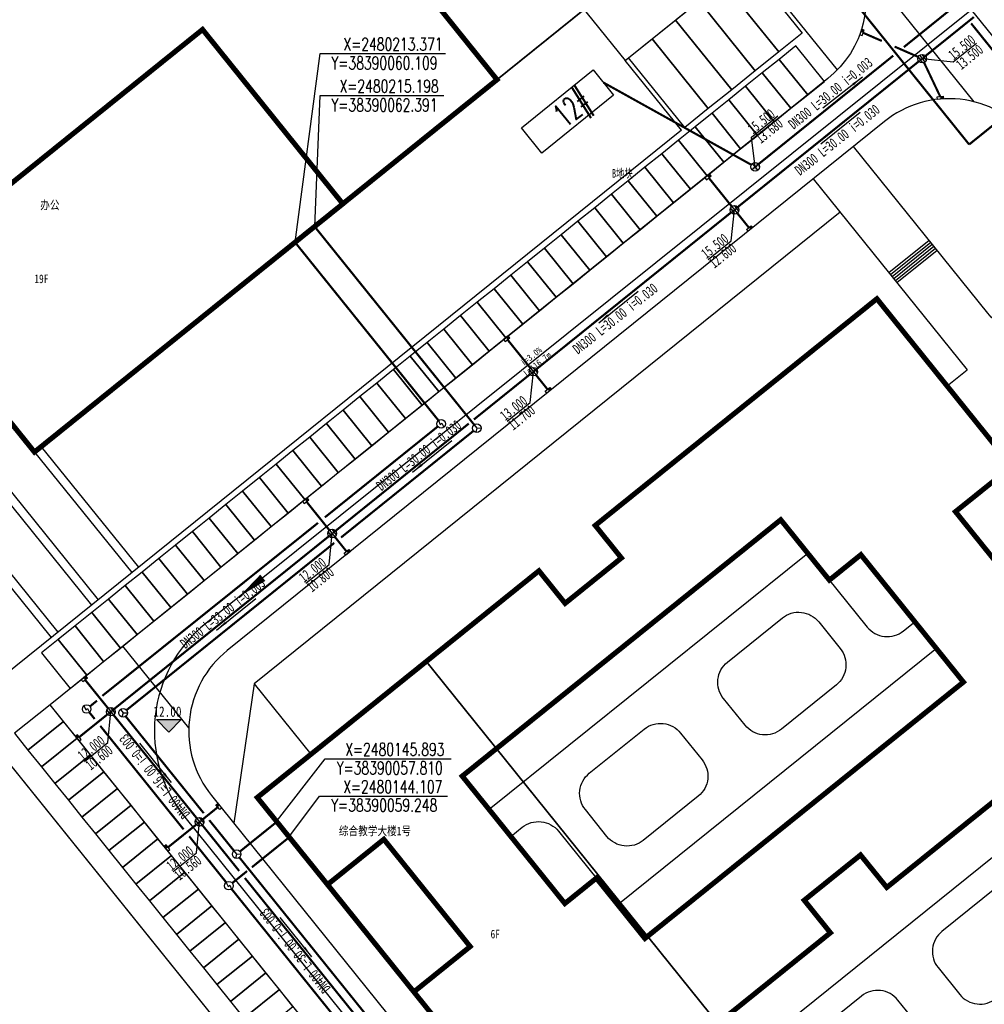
# Model space of a CAD drawing. Extents: x 38389316 to 38392219, y 2477539 to 2480586.
# Tile 14 of 43: x 38390028 to 38390140, y 2478445 to 2478559. Entities that reach past the tile are written whole.
import ezdxf
from ezdxf.enums import TextEntityAlignment as Align

# ---------------------------------------------------------------- set-up
doc = ezdxf.new("R2010")
doc.units = 0
doc.header["$LTSCALE"] = 1000
doc.header["$MEASUREMENT"] = 0
for name, pattern in [('CENTER2', [1.125, 0.75, -0.125, 0.125, -0.125]), ('DASH', [0.35, 0.25, -0.1]), ('PHANTOM2', [1.25, 0.625, -0.125, 0.125, -0.125, 0.125, -0.125])]:
    doc.linetypes.add(name, pattern=pattern)
doc.layers.get('0').update_dxf_attribs({"linetype": 'CONTINUOUS'})
for name, color, linetype in [('DIM_ELEV', 8, 'CONTINUOUS'), ('DIM_SYMB', 3, 'CONTINUOUS'), ('DIM_污水', 3, 'CONTINUOUS'), ('PIPE-中水中', 3, 'TG_DL'), ('PIPE-中水高', 7, 'TG_DX'), ('PIPE-污水', 2, 'CONTINUOUS'), ('PIPE-给水', 6, 'TG_J'), ('PIPE-雨水', 9, 'CONTINUOUS'), ('TWT_COOR', 3, 'CONTINUOUS'), ('u-road', 4, 'CONTINUOUS'), ('U_室外车位', 3, 'CONTINUOUS'), ('XG-电信井', 2, 'CONTINUOUS'), ('XG-电力井', 7, 'CONTINUOUS'), ('XG-雨水井', 2, 'CONTINUOUS'), ('YD_地块界线', 7, 'CONTINUOUS'), ('国标钢筋混凝土化粪池', 4, 'CONTINUOUS'), ('建筑', 31, 'CONTINUOUS'), ('建筑轮廓', 2, 'CONTINUOUS'), ('文字', 7, 'CONTINUOUS'), ('用地界线', 8, 'CONTINUOUS'), ('路中线', 7, 'CENTER2'), ('道路', 33, 'CONTINUOUS'), ('雨水', 130, 'CONTINUOUS')]:
    doc.layers.add(name, color=color, linetype=linetype)
doc.layers.add('图框文字', color=7, linetype='CONTINUOUS', lineweight=9)
doc.styles.add('-宋体', font='txt', dxfattribs={"width": 0.8})
doc.styles.add('_HZTXT', font='txt.shx', dxfattribs={"width": 0.8, "bigfont": 'hztxt.shx'})
doc.styles.add('_TCH_DIM', font='SIMPLEX', dxfattribs={"bigfont": 'GBCBIG'})
doc.styles.add('TG_LINETYPE', font='SIMPLEX', dxfattribs={"width": 0.8, "height": 3, "bigfont": 'HZTXT'})
doc.styles.add('中等线体', font='txt', dxfattribs={"width": 0.8})
doc.styles.add('人防黑体', font='simhei.ttf', dxfattribs={"width": 0.7})
doc.styles.add('宋体', font='txt', dxfattribs={"width": 0.8, "height": 8})
doc.linetypes.add('TG_DL', pattern='A,2,-0.6,["DL",TG_LINETYPE,S=0.1,R=0,X=-0.52,Y=-0.15],0', length=2.6)
doc.linetypes.add('TG_DX', pattern='A,2,-0.6,["DX",TG_LINETYPE,S=0.1,R=0,X=-0.52,Y=-0.15],0', length=2.6)
doc.linetypes.add('TG_J', pattern='A,2,-0.3,["J",TG_LINETYPE,S=0.1,R=0,X=-0.23,Y=-0.15],0', length=2.3)
doc.linetypes.add('未加固陡坎', pattern='A,2,[150,AAA.SHX,S=0.5,R=0,X=0,Y=0.5],1e-11', length=2)

# ---------------------------------------------------------------- blocks, each defined once
blk = doc.blocks.new('电力井')
at = {"layer": 'XG-电力井'}
blk.add_lwpolyline([(0, 1), (-0.25, 0), (0.25, 0), (0, -1)], dxfattribs=at)
blk.add_circle((0, 0), 1, dxfattribs=at)
blk = doc.blocks.new('XG-电信井')
at = {"layer": 'XG-电信井'}
for p, q in [((498400.18, 2607051.43), (498400.18, 2607050.43)), ((498400.18, 2607050.43), (498399.38, 2607049.83)), ((498400.18, 2607050.43), (498400.98, 2607049.84))]:
    blk.add_line(p, q, dxfattribs=at)
blk.add_circle((498400.18, 2607050.43), 1, dxfattribs=at)
blk = doc.blocks.new('雨水井')
for p, q in [((-1, 0), (1, 0)), ((-0.84, 0.55), (0.84, 0.55)), ((-0.84, -0.54), (0.84, -0.54))]:
    blk.add_line(p, q)
blk.add_lwpolyline([(0, -1), (0, 1)])
blk.add_circle((0, 0), 1)
blk = doc.blocks.new('_ARROW')
blk.add_solid([(0, 0), (-1, 0.1), (-1, -0.1)])
blk = doc.blocks.new('排水雨水检修井')
for p, q in [((-1, 0), (1, 0)), ((0, -1), (0, 1))]:
    blk.add_line(p, q)
blk.add_circle((0, 0), 1)
blk = doc.blocks.new('化粪池')
at = {"layer": '国标钢筋混凝土化粪池', "color": 4, "linetype": 'DASH', "ltscale": 5}
for p, q in [((39116.07, -4998.7), (39116.07, -4994.92)), ((39116.07, -4994.92), (39126.78, -4994.92)), ((39126.78, -4994.92), (39126.78, -4998.7)), ((39126.78, -4998.7), (39116.07, -4998.7))]:
    blk.add_line(p, q, dxfattribs=at)
at = {"layer": '国标钢筋混凝土化粪池', "color": 4, "ltscale": 5, "style": '_HZTXT', "width": 0.6}
blk.add_text('12#', height=2.7, rotation=0, dxfattribs=at).set_placement((39120.02, -4998.18))
blk = doc.blocks.new('hyvahavb')
at = {"layer": 'DIM_ELEV'}
blk.add_hatch(color=8, dxfattribs=at).paths.add_polyline_path([(-173.18, -4360.83), (-182.18, -4351.83), (-164.18, -4351.83)])
at = {"layer": 'DIM_ELEV', "color": 8}
for p, q in [((-173.18, -4360.83), (-182.18, -4351.83)), ((-182.18, -4351.83), (-164.18, -4351.83)), ((-173.18, -4360.83), (-164.18, -4351.83))]:
    blk.add_line(p, q, dxfattribs=at)
blk = doc.blocks.new('202210211F')
at = {"layer": 'DIM_SYMB', "color": 8}
blk.add_lwpolyline([(38392461.34, 2482300.63, 0, 0, 0), (38392393.06, 2482245.9, 0, 0.933, 0), (38392395.8, 2482248.09, 0, 0, 0)], format="xyseb", dxfattribs=at)
at = {"layer": 'u-road', "color": 8, "flags": 128}
for points in [[(38392444.41, 2482328.84), (38392430.39, 2482317.55), (38392437.91, 2482308.2), (38392451.93, 2482319.49)], [(38392478.45, 2482303.4), (38392464.92, 2482320.2)], [(38392462.55, 2482307.1), (38392452.32, 2482319.8)], [(38392444.43, 2482300.1), (38392437.91, 2482308.2)], [(38392444.43, 2482300.1), (38392361.09, 2482233)], [(38392387.21, 2482230.64), (38392379.55, 2482240.16)], [(38392472.67, 2482107.16), (38392371.08, 2482233.34)]]:
    blk.add_lwpolyline(points, dxfattribs=at)
for points in [[(38392464.93, 2482320.19, -0.337186), (38392461.44, 2482306.09), (38392371.08, 2482233.34)], [(38392563.17, 2482202.04), (38392484.88, 2482299.29, 0.414214), (38392468.01, 2482301.11), (38392391.68, 2482239.65, 0.414214), (38392389.85, 2482222.78), (38392473.88, 2482118.4, 0.414214), (38392490.76, 2482116.58), (38392556.93, 2482169.85, 0.206032), (38392561.37, 2482178.24, -0.100647), (38392564.46, 2482188.96, 0.298217), (38392563.17, 2482202.04), (38392563.17, 2482202.04)]]:
    blk.add_lwpolyline(points, format="xyb", dxfattribs=at)
at = {"layer": 'U_室外车位', "color": 8}
for points in [[(38392449.21, 2482317.29), (38392451.93, 2482319.49), (38392458.45, 2482311.39), (38392455.73, 2482309.19)], [(38392446.48, 2482315.1), (38392449.21, 2482317.29), (38392455.73, 2482309.19), (38392453, 2482307)], [(38392443.75, 2482312.9), (38392446.48, 2482315.1), (38392453, 2482307), (38392450.27, 2482304.8)], [(38392441.03, 2482310.71), (38392443.75, 2482312.9), (38392450.27, 2482304.8), (38392447.55, 2482302.61)], [(38392438.3, 2482308.51), (38392441.03, 2482310.71), (38392447.55, 2482302.61), (38392444.82, 2482300.41)], [(38392457.72, 2482309.9), (38392455.78, 2482308.33), (38392459.1, 2482304.21), (38392461.05, 2482305.77)], [(38392455.78, 2482308.33), (38392453.83, 2482306.77), (38392457.15, 2482302.64), (38392459.1, 2482304.21)], [(38392453.83, 2482306.77), (38392451.88, 2482305.2), (38392455.21, 2482301.07), (38392457.15, 2482302.64)], [(38392451.88, 2482305.2), (38392449.93, 2482303.63), (38392453.26, 2482299.5), (38392455.21, 2482301.07)], [(38392449.93, 2482303.63), (38392447.99, 2482302.06), (38392451.31, 2482297.93), (38392453.26, 2482299.5)], [(38392447.99, 2482302.06), (38392446.04, 2482300.5), (38392449.36, 2482296.37), (38392451.31, 2482297.93)], [(38392446.04, 2482300.5), (38392444.09, 2482298.93), (38392447.42, 2482294.8), (38392449.36, 2482296.37)], [(38392444.09, 2482298.93), (38392442.14, 2482297.36), (38392445.47, 2482293.23), (38392447.42, 2482294.8)], [(38392442.14, 2482297.36), (38392440.2, 2482295.79), (38392443.52, 2482291.66), (38392445.47, 2482293.23)], [(38392440.2, 2482295.79), (38392438.25, 2482294.22), (38392441.57, 2482290.1), (38392443.52, 2482291.66)], [(38392438.25, 2482294.22), (38392436.3, 2482292.66), (38392439.63, 2482288.53), (38392441.57, 2482290.1)], [(38392436.3, 2482292.66), (38392434.36, 2482291.09), (38392437.68, 2482286.96), (38392439.63, 2482288.53)], [(38392434.36, 2482291.09), (38392432.41, 2482289.52), (38392435.73, 2482285.39), (38392437.68, 2482286.96)], [(38392432.41, 2482289.52), (38392430.46, 2482287.95), (38392433.78, 2482283.82), (38392435.73, 2482285.39)], [(38392430.46, 2482287.95), (38392428.51, 2482286.39), (38392431.84, 2482282.26), (38392433.78, 2482283.82)], [(38392428.51, 2482286.39), (38392426.57, 2482284.82), (38392429.89, 2482280.69), (38392431.84, 2482282.26)], [(38392426.57, 2482284.82), (38392424.62, 2482283.25), (38392427.94, 2482279.12), (38392429.89, 2482280.69)], [(38392424.62, 2482283.25), (38392422.67, 2482281.68), (38392425.99, 2482277.55), (38392427.94, 2482279.12)], [(38392422.67, 2482281.68), (38392420.72, 2482280.11), (38392424.05, 2482275.99), (38392425.99, 2482277.55)], [(38392420.72, 2482280.11), (38392418.78, 2482278.55), (38392422.1, 2482274.42), (38392424.05, 2482275.99)], [(38392418.78, 2482278.55), (38392416.83, 2482276.98), (38392420.15, 2482272.85), (38392422.1, 2482274.42)], [(38392416.83, 2482276.98), (38392414.88, 2482275.41), (38392418.21, 2482271.28), (38392420.15, 2482272.85)], [(38392414.88, 2482275.41), (38392412.93, 2482273.84), (38392416.26, 2482269.72), (38392418.21, 2482271.28)], [(38392412.93, 2482273.84), (38392410.99, 2482272.28), (38392414.31, 2482268.15), (38392416.26, 2482269.72)], [(38392410.99, 2482272.28), (38392409.04, 2482270.71), (38392412.36, 2482266.58), (38392414.31, 2482268.15)], [(38392409.04, 2482270.71), (38392407.09, 2482269.14), (38392410.42, 2482265.01), (38392412.36, 2482266.58)], [(38392407.09, 2482269.14), (38392405.15, 2482267.57), (38392408.47, 2482263.44), (38392410.42, 2482265.01)], [(38392405.15, 2482267.57), (38392403.2, 2482266), (38392406.52, 2482261.88), (38392408.47, 2482263.44)], [(38392403.2, 2482266), (38392401.25, 2482264.44), (38392404.57, 2482260.31), (38392406.52, 2482261.88)], [(38392401.25, 2482264.44), (38392399.3, 2482262.87), (38392402.63, 2482258.74), (38392404.57, 2482260.31)], [(38392399.3, 2482262.87), (38392397.36, 2482261.3), (38392400.68, 2482257.17), (38392402.63, 2482258.74)], [(38392397.36, 2482261.3), (38392395.41, 2482259.73), (38392398.73, 2482255.61), (38392400.68, 2482257.17)], [(38392395.41, 2482259.73), (38392393.46, 2482258.17), (38392396.78, 2482254.04), (38392398.73, 2482255.61)], [(38392393.46, 2482258.17), (38392391.51, 2482256.6), (38392394.84, 2482252.47), (38392396.78, 2482254.04)], [(38392391.51, 2482256.6), (38392389.57, 2482255.03), (38392392.89, 2482250.9), (38392394.84, 2482252.47)], [(38392389.57, 2482255.03), (38392387.62, 2482253.46), (38392390.94, 2482249.33), (38392392.89, 2482250.9)], [(38392387.62, 2482253.46), (38392385.67, 2482251.89), (38392389, 2482247.77), (38392390.94, 2482249.33)], [(38392385.67, 2482251.89), (38392383.72, 2482250.33), (38392387.05, 2482246.2), (38392389, 2482247.77)], [(38392383.72, 2482250.33), (38392381.78, 2482248.76), (38392385.1, 2482244.63), (38392387.05, 2482246.2)], [(38392381.78, 2482248.76), (38392379.83, 2482247.19), (38392383.15, 2482243.06), (38392385.1, 2482244.63)], [(38392379.83, 2482247.19), (38392377.88, 2482245.62), (38392381.21, 2482241.5), (38392383.15, 2482243.06)], [(38392377.88, 2482245.62), (38392375.94, 2482244.06), (38392379.26, 2482239.93), (38392381.21, 2482241.5)], [(38392375.94, 2482244.06), (38392373.99, 2482242.49), (38392377.31, 2482238.36), (38392379.26, 2482239.93)], [(38392373.99, 2482242.49), (38392372.04, 2482240.92), (38392375.36, 2482236.79), (38392377.31, 2482238.36)], [(38392372.04, 2482240.92), (38392370.09, 2482239.35), (38392373.42, 2482235.22), (38392375.36, 2482236.79)], [(38392366.95, 2482230.02), (38392368.52, 2482228.07), (38392372.65, 2482231.4), (38392371.08, 2482233.34)], [(38392368.52, 2482228.07), (38392370.09, 2482226.12), (38392374.22, 2482229.45), (38392372.65, 2482231.4)], [(38392370.09, 2482226.12), (38392371.65, 2482224.18), (38392375.78, 2482227.5), (38392374.22, 2482229.45)], [(38392371.65, 2482224.18), (38392373.22, 2482222.23), (38392377.35, 2482225.55), (38392375.78, 2482227.5)], [(38392373.22, 2482222.23), (38392374.79, 2482220.28), (38392378.92, 2482223.61), (38392377.35, 2482225.55)], [(38392374.79, 2482220.28), (38392376.36, 2482218.34), (38392380.49, 2482221.66), (38392378.92, 2482223.61)], [(38392376.36, 2482218.34), (38392377.93, 2482216.39), (38392382.05, 2482219.71), (38392380.49, 2482221.66)], [(38392377.93, 2482216.39), (38392379.49, 2482214.44), (38392383.62, 2482217.76), (38392382.05, 2482219.71)], [(38392379.49, 2482214.44), (38392381.06, 2482212.49), (38392385.19, 2482215.82), (38392383.62, 2482217.76)], [(38392381.06, 2482212.49), (38392382.63, 2482210.55), (38392386.76, 2482213.87), (38392385.19, 2482215.82)], [(38392382.63, 2482210.55), (38392384.2, 2482208.6), (38392388.33, 2482211.92), (38392386.76, 2482213.87)], [(38392384.2, 2482208.6), (38392385.76, 2482206.65), (38392389.89, 2482209.97), (38392388.33, 2482211.92)], [(38392385.76, 2482206.65), (38392387.33, 2482204.7), (38392391.46, 2482208.03), (38392389.89, 2482209.97)], [(38392387.33, 2482204.7), (38392388.9, 2482202.76), (38392393.03, 2482206.08), (38392391.46, 2482208.03)], [(38392388.9, 2482202.76), (38392390.47, 2482200.81), (38392394.6, 2482204.13), (38392393.03, 2482206.08)], [(38392390.47, 2482200.81), (38392392.04, 2482198.86), (38392396.16, 2482202.19), (38392394.6, 2482204.13)], [(38392392.04, 2482198.86), (38392393.6, 2482196.91), (38392397.73, 2482200.24), (38392396.16, 2482202.19)], [(38392393.6, 2482196.91), (38392395.17, 2482194.97), (38392399.3, 2482198.29), (38392397.73, 2482200.24)]]:
    blk.add_lwpolyline(points, close=True, dxfattribs=at)
at = {"layer": 'YD_地块界线', "color": 8, "flags": 128}
blk.add_lwpolyline([(38392320.46, 2482381.21, 0.499034), (38392301.64, 2482306.84), (38392690.02, 2481824.43)], format="xyb", dxfattribs=at)
blk.add_lwpolyline([(38392320.46, 2482381.21, 0.499034), (38392301.64, 2482306.84), (38392690.02, 2481824.43)], format="xyb", dxfattribs=at)
at = {"layer": '建筑', "color": 8, "linetype": 'DASH', "ltscale": 10, "const_width": 0.2, "flags": 128}
blk.add_lwpolyline([(38392396.87, 2482379.91), (38392443.26, 2482322.28), (38392369.27, 2482262.7), (38392322.87, 2482320.34), (38392376.61, 2482363.61), (38392396.87, 2482379.91)], dxfattribs=at)
blk.add_lwpolyline([(38392414.79, 2482238.37), (38392395.16, 2482222.56), (38392429.03, 2482180.5), (38392436.51, 2482186.52), (38392452.81, 2482166.27), (38392445.33, 2482160.25), (38392479.2, 2482118.19), (38392498.82, 2482133.99)], close=True, dxfattribs=at)
at = {"layer": '建筑轮廓', "color": 8, "const_width": 0.6, "flags": 128}
for points in [[(38392396.87, 2482379.91), (38392322.87, 2482320.34), (38392369.28, 2482262.7), (38392423.01, 2482305.97), (38392405.46, 2482327.78), (38392425.71, 2482344.08)], [(38392388.8, 2482311.8), (38392405.1, 2482291.54), (38392369.27, 2482262.7), (38392352.97, 2482282.95)], [(38392395.16, 2482222.56), (38392403.32, 2482212.44), (38392409.86, 2482217.7), (38392419.89, 2482205.24), (38392413.35, 2482199.97), (38392429.03, 2482180.5), (38392461.74, 2482206.84), (38392458.7, 2482210.62), (38392465.24, 2482215.88), (38392468.29, 2482212.11), (38392501, 2482238.44), (38392492.85, 2482248.57), (38392486.31, 2482243.3), (38392476.27, 2482255.77), (38392482.82, 2482261.03), (38392467.14, 2482280.51), (38392434.42, 2482254.17), (38392437.46, 2482250.39), (38392430.92, 2482245.12), (38392427.88, 2482248.9)], [(38392418.97, 2482225.04), (38392430.89, 2482210.24), (38392434.55, 2482213.19), (38392440.19, 2482206.18), (38392477.19, 2482235.97), (38392465.28, 2482250.77), (38392461.62, 2482247.82), (38392455.97, 2482254.83)]]:
    blk.add_lwpolyline(points, close=True, dxfattribs=at)
blk.add_lwpolyline([(38392413.35, 2482199.97), (38392403.32, 2482212.44)], dxfattribs=at)
at = {"layer": '用地界线', "color": 10, "linetype": 'PHANTOM2', "ltscale": 0.01, "const_width": 0.1, "flags": 128}
blk.add_lwpolyline([(38392305.52, 2482371.21), (38392321.63, 2482381.58), (38392379.24, 2482403.36), (38392436.74, 2482423.75), (38392489.81, 2482335.59), (38392508.89, 2482303.89), (38392565.19, 2482210.37), (38392566.94, 2482207.45), (38392565.45, 2482202.44), (38392566.37, 2482192.8), (38392567.82, 2482183.8), (38392570.38, 2482175.15), (38392574.06, 2482169.9), (38392578.09, 2482167.34), (38392581.45, 2482166.3), (38392584.81, 2482165.26), (38392588.91, 2482164.54), (38392593.23, 2482163.79), (38392608.93, 2482137.7), (38392619.95, 2482119.38), (38392615.44, 2482117.21), (38392560.95, 2482091.01), (38392527.47, 2482074.87), (38392506.25, 2482064.64), (38392501.85, 2482062.52), (38392499.32, 2482061.3), (38392446.8, 2482126.53), (38392433.48, 2482143.08), (38392400.48, 2482184.06), (38392302.84, 2482305.35), (38392301.7, 2482306.77), (38392293.82, 2482320.76), (38392291.13, 2482336.49), (38392291.23, 2482337), (38392292.75, 2482344.76), (38392294.86, 2482355.49), (38392297.13, 2482358.84), (38392299.24, 2482361.95)], close=True, dxfattribs=at)
at = {"layer": '路中线', "color": 8, "linetype": 'DASH', "ltscale": 4, "flags": 128}
blk.add_lwpolyline([(38392400.68, 2482410.26), (38392589.28, 2482176)], dxfattribs=at)
blk.add_lwpolyline([(38392478.12, 2482314.07), (38392389.17, 2482242.77, 0.414296), (38392386.74, 2482220.27), (38392500.75, 2482078.65)], format="xyb", dxfattribs=at)
at = {"layer": '道路', "color": 8, "flags": 128}
for points in [[(38392306.43, 2482332.78), (38392376.66, 2482245.54)], [(38392305.66, 2482332.15), (38392375.89, 2482244.91)], [(38392300.98, 2482328.39), (38392371.21, 2482241.15)], [(38392301.76, 2482329.01), (38392371.99, 2482241.78)], [(38392459.75, 2482294.46), (38392477.63, 2482272.26)], [(38392462.89, 2482290.57), (38392394.81, 2482235.76), (38392392.44, 2482219.57)], [(38392468.53, 2482283.56), (38392473.21, 2482287.32)], [(38392468.72, 2482283.32), (38392473.4, 2482287.09)], [(38392468.91, 2482283.09), (38392473.58, 2482286.85)], [(38392469.1, 2482282.86), (38392473.77, 2482286.62)], [(38392469.29, 2482282.62), (38392473.96, 2482286.38)], [(38392469.47, 2482282.39), (38392474.15, 2482286.15)], [(38392475.29, 2482270.38), (38392477.63, 2482272.26)], [(38392370.07, 2482263.32), (38392381.35, 2482249.31)], [(38392369.29, 2482262.7), (38392380.57, 2482248.69)], [(38392459.11, 2482250.93), (38392422.11, 2482221.15)], [(38392474.06, 2482239.86), (38392437.06, 2482210.07)], [(38392394.81, 2482235.76), (38392401.4, 2482227.58)]]:
    blk.add_lwpolyline(points, dxfattribs=at)
for points in [[(38392496.74, 2482284.57), (38392488.48, 2482277.92, -0.414214), (38392480.04, 2482278.83), (38392464.43, 2482298.22)], [(38392482.89, 2482265.72), (38392502.71, 2482241.1, -0.414214), (38392501.8, 2482232.67), (38392451.79, 2482192.41)], [(38392459.11, 2482250.93), (38392466.01, 2482242.37, 0.414214), (38392470.22, 2482241.91), (38392471.55, 2482242.98)], [(38392460.38, 2482242.97), (38392462.89, 2482239.86, -0.414214), (38392462.43, 2482235.64), (38392456.05, 2482230.5, -0.414214), (38392451.83, 2482230.95), (38392449.32, 2482234.07, -0.414214), (38392449.78, 2482238.29), (38392456.16, 2482243.43, -0.414214), (38392460.38, 2482242.97), (38392462.89, 2482239.86)], [(38392446.39, 2482222.72), (38392440, 2482217.58, -0.414214), (38392435.78, 2482218.03), (38392433.27, 2482221.15, -0.414214), (38392433.73, 2482225.37), (38392440.12, 2482230.51, -0.414214), (38392444.34, 2482230.05), (38392446.84, 2482226.94, -0.414214), (38392446.39, 2482222.72), (38392446.39, 2482222.72)], [(38392424.62, 2482218.03), (38392425.94, 2482219.1, -0.414214), (38392430.16, 2482218.64), (38392437.06, 2482210.07)], [(38392492.34, 2482212.21), (38392489.83, 2482215.33, 0.414214), (38392485.61, 2482215.78), (38392474.7, 2482207, 0.414214), (38392474.25, 2482202.79), (38392476.76, 2482199.67, 0.414214), (38392480.98, 2482199.21), (38392491.88, 2482207.99, 0.414214), (38392492.34, 2482212.21), (38392489.83, 2482215.33)]]:
    blk.add_lwpolyline(points, format="xyb", dxfattribs=at)
blk.add_lwpolyline([(38392472.08, 2482195.91), (38392469.58, 2482199.02, 0.414214), (38392465.36, 2482199.48), (38392458.97, 2482194.34, 0.414214), (38392458.51, 2482190.12), (38392461.02, 2482187, 0.414214), (38392465.24, 2482186.55), (38392471.63, 2482191.69, 0.414214)], format="xyb", close=True, dxfattribs=at)
at = {"layer": 'DIM_ELEV', "color": 8, "xscale": 0.16, "yscale": 0.16, "zscale": 0.16}
blk.add_blockref('hyvahavb', (38392412.59, 2482927.9), dxfattribs=at)
at = {"layer": 'DIM_ELEV', "color": 8, "style": '-宋体', "width": 0.8}
blk.add_text('12.00', height=1.2, dxfattribs=at).set_placement((38392383.09, 2482231.94))
at = {"layer": 'DIM_SYMB', "color": 7, "style": '宋体', "width": 0.8}
for s, p in [('i=3.0%', (38392426.11, 2482272.65)), ('L=116.7m', (38392426.45, 2482271.46))]:
    blk.add_text(s, height=0.755, rotation=38.7167, dxfattribs=at).set_placement(p)
at = {"layer": '图框文字', "color": 8, "style": '宋体', "width": 0.694151}
blk.add_text('B地块', height=1, rotation=360, dxfattribs=at).set_placement((38392437.58, 2482294.58), align=Align.CENTER)
at = {"layer": '文字', "color": 8, "style": '中等线体', "width": 0.8}
for s, p in [('办公', (38392369.95, 2482290.9, 19.05)), ('19F', (38392369.26, 2482282.33)), ('综合教学大楼1号', (38392404.64, 2482218.17)), ('6F', (38392422.26, 2482206.19))]:
    blk.add_text(s, height=1, rotation=360, dxfattribs=at).set_placement(p)

msp = doc.modelspace()

# ---------------------------------------------------------------- hatches: boundary and pattern name
at = {"layer": 'XG-雨水井'}
for points in [[(38390125.93, 2478558.38), (38390125.93, 2478558.38), (38390125.82, 2478558.05), (38390126.09, 2478557.96), (38390126.21, 2478558.28), (38390126.21, 2478558.28)], [(38390135.43, 2478550.3), (38390135.43, 2478550.29), (38390135.09, 2478550.25), (38390135.06, 2478550.54), (38390135.4, 2478550.58), (38390135.4, 2478550.58)], [(38390108.25, 2478541.55), (38390108.25, 2478541.55), (38390107.98, 2478541.33), (38390108.16, 2478541.11), (38390108.43, 2478541.33), (38390108.43, 2478541.33)], [(38390113.27, 2478535.32), (38390113.27, 2478535.32), (38390113, 2478535.1), (38390112.82, 2478535.33), (38390113.09, 2478535.54), (38390113.09, 2478535.54)], [(38390084.88, 2478522.74), (38390084.88, 2478522.74), (38390084.61, 2478522.52), (38390084.79, 2478522.3), (38390085.06, 2478522.51), (38390085.06, 2478522.51)], [(38390089.9, 2478516.51), (38390089.9, 2478516.51), (38390089.63, 2478516.29), (38390089.45, 2478516.51), (38390089.72, 2478516.73), (38390089.72, 2478516.73)], [(38390061.51, 2478503.93), (38390061.51, 2478503.93), (38390061.24, 2478503.71), (38390061.43, 2478503.48), (38390061.69, 2478503.7), (38390061.69, 2478503.7)], [(38390066.53, 2478497.69), (38390066.53, 2478497.69), (38390066.26, 2478497.48), (38390066.08, 2478497.7), (38390066.35, 2478497.92), (38390066.35, 2478497.92)], [(38390035.8, 2478483.23), (38390035.8, 2478483.23), (38390035.53, 2478483.01), (38390035.71, 2478482.78), (38390035.98, 2478483), (38390035.98, 2478483)], [(38390034.6, 2478476.21), (38390034.6, 2478476.21), (38390034.82, 2478475.94), (38390035.04, 2478476.12), (38390034.82, 2478476.39), (38390034.82, 2478476.39)], [(38390051.14, 2478468.42), (38390051.14, 2478468.42), (38390051.36, 2478468.15), (38390051.13, 2478467.97), (38390050.92, 2478468.24), (38390050.92, 2478468.24)], [(38390044.91, 2478463.4), (38390044.91, 2478463.4), (38390045.13, 2478463.13), (38390045.35, 2478463.31), (38390045.13, 2478463.58), (38390045.13, 2478463.58)]]:
    msp.add_hatch(color=256, dxfattribs=at).paths.add_polyline_path(points)

# ---------------------------------------------------------------- linework, layer by layer
at = {"color": 2}
for p, q in [((38390113.15, 2478545.83, -70.44), (38390116.19, 2478548.29, -70.44)), ((38390113.57, 2478542.37), (38390113.15, 2478545.83, -70.44))]:
    msp.add_line(p, q, dxfattribs=at)
at = {"layer": 'DIM_污水', "color": 8}
for p, q in [((38390139.26, 2478556.71), (38390136.56, 2478554.54)), ((38390136.56, 2478554.54), (38390132.96, 2478554.95)), ((38390121.18, 2478545.04, 7.5), (38390125.75, 2478548.72, 7.5)), ((38390110.79, 2478533.79), (38390111.15, 2478537.39)), ((38390108.1, 2478531.62), (38390110.79, 2478533.79)), ((38390095.38, 2478524.27, 7.5), (38390099.96, 2478527.95, 7.5)), ((38390087.42, 2478514.98), (38390087.79, 2478518.58)), ((38390084.73, 2478512.81), (38390087.42, 2478514.98)), ((38390073.76, 2478506.89, 7.5), (38390078.33, 2478510.57, 7.5)), ((38390064.06, 2478496.17), (38390064.42, 2478499.77)), ((38390061.36, 2478493.99), (38390064.06, 2478496.17)), ((38390050.98, 2478488.55, 7.5), (38390055.55, 2478492.23, 7.5)), ((38390038.35, 2478475.47), (38390038.71, 2478479.07)), ((38390035.65, 2478473.3), (38390038.35, 2478475.47)), ((38390045.75, 2478470.83, 7.5), (38390042.07, 2478475.41, 7.5)), ((38390048.66, 2478462.66), (38390049.02, 2478466.27)), ((38390045.96, 2478460.49), (38390048.66, 2478462.66)), ((38390062.06, 2478450.57, 7.5), (38390058.38, 2478455.14, 7.5))]:
    msp.add_line(p, q, dxfattribs=at)
at = {"layer": 'DIM_污水', "color": 2}
msp.add_line((38390126.03, 2478552.82, 7.5), (38390121.41, 2478549.2, 7.5), dxfattribs=at)
at = {"layer": 'PIPE-中水中', "ltscale": 0.0025, "const_width": 0.25}
for points in [[(38390076.76, 2478512.92), (38390060.11, 2478533.61)], [(38390063.57, 2478501.65), (38390076.69, 2478512.21)], [(38390037.72, 2478480.91), (38390062.78, 2478501.01)], [(38390036.29, 2478479.69), (38390037.1, 2478480.35)], [(38390036.21, 2478478.99), (38390036.83, 2478478.22)], [(38390037.48, 2478477.42), (38390047.16, 2478465.39)], [(38390047.81, 2478464.59), (38390052.11, 2478459.24)], [(38390055.09, 2478460.99), (38390059.44, 2478464.49)], [(38390052.82, 2478459.16), (38390054.54, 2478460.55)], [(38390052.74, 2478458.46), (38390065.96, 2478442.04)]]:
    msp.add_lwpolyline(points, dxfattribs=at)
at = {"layer": 'PIPE-中水高', "ltscale": 0.0025, "const_width": 0.25}
for points in [[(38390080.92, 2478512.41), (38390062.39, 2478535.43)], [(38390065.45, 2478499.31), (38390080.85, 2478511.71)], [(38390040.51, 2478479.24), (38390064.66, 2478498.68)], [(38390049.5, 2478467.27), (38390040.43, 2478478.53)], [(38390053.01, 2478462.91), (38390050.14, 2478466.47)], [(38390053.71, 2478462.83), (38390058, 2478466.28)], [(38390068.3, 2478443.92), (38390053.64, 2478462.13)]]:
    msp.add_lwpolyline(points, dxfattribs=at)
at = {"layer": 'PIPE-污水', "const_width": 0.25}
for points in [[(38390130.83, 2478556.29), (38390136.54, 2478560.89)], [(38390138.65, 2478559.05), (38390151.24, 2478543.42)], [(38390113.95, 2478542.7), (38390128.76, 2478554.62)], [(38390128.76, 2478554.62), (38390129.6, 2478555.3)], [(38390095.92, 2478552.18), (38390113.13, 2478542.61)]]:
    msp.add_lwpolyline(points, dxfattribs=at)
at = {"layer": 'PIPE-给水', "const_width": 0.25}
for points in [[(38390138.42, 2478544.98), (38390124.7, 2478562.03)], [(38390138.42, 2478544.98), (38390142.32, 2478548.12)]]:
    msp.add_lwpolyline(points, dxfattribs=at)
at = {"layer": 'PIPE-雨水', "const_width": 0.25}
for points in [[(38390135.58, 2478557.06), (38390138.97, 2478559.79)], [(38390128.27, 2478557.01), (38390126.09, 2478557.96)], [(38390133.35, 2478555.27), (38390135.58, 2478557.06)], [(38390132.51, 2478555.15), (38390129.76, 2478556.35)], [(38390132.57, 2478554.64), (38390130.22, 2478552.74)], [(38390133.18, 2478554.5), (38390135.06, 2478550.54)], [(38390130.79, 2478553.2), (38390111.54, 2478537.71)], [(38390110.84, 2478537.78), (38390108.16, 2478541.11)], [(38390110.76, 2478537.08), (38390088.17, 2478518.89)], [(38390111.47, 2478537.01), (38390112.82, 2478535.33)], [(38390087.47, 2478518.97), (38390084.79, 2478522.3)], [(38390087.4, 2478518.27), (38390080.88, 2478513.02)], [(38390088.1, 2478518.19), (38390089.45, 2478516.51)], [(38390080.29, 2478512.55), (38390064.81, 2478500.08)], [(38390064.1, 2478500.16), (38390061.43, 2478503.48)], [(38390064.03, 2478499.45), (38390039.1, 2478479.39)], [(38390064.73, 2478499.38), (38390064.83, 2478499.26)], [(38390064.83, 2478499.26), (38390066.08, 2478497.7)], [(38390038.39, 2478479.46), (38390035.71, 2478482.78)], [(38390038.32, 2478478.76), (38390035.04, 2478476.12)], [(38390039.03, 2478478.68), (38390048.71, 2478466.66)], [(38390049.41, 2478466.58), (38390051.13, 2478467.97)], [(38390048.63, 2478465.95), (38390045.35, 2478463.31)], [(38390049.34, 2478465.88), (38390053.62, 2478460.56)], [(38390054.27, 2478459.75), (38390067.52, 2478443.29)]]:
    msp.add_lwpolyline(points, dxfattribs=at)
at = {"layer": 'TWT_COOR', "color": 3}
for p, q in [((38390060.11, 2478533.61), (38390063.01, 2478555.54)), ((38390063.01, 2478555.54), (38390077.58, 2478555.54)), ((38390062.39, 2478535.43), (38390063.03, 2478550.66)), ((38390063.03, 2478550.66), (38390077.38, 2478550.66)), ((38390057.81, 2478466.13), (38390063.61, 2478473.59)), ((38390063.61, 2478473.59), (38390078.24, 2478473.59)), ((38390059.25, 2478464.34), (38390062.95, 2478469.25)), ((38390062.95, 2478469.25), (38390077.8, 2478469.25))]:
    msp.add_line(p, q, dxfattribs=at)
at = {"layer": 'XG-雨水井'}
for points in [[(38390126.21, 2478558.28), (38390125.93, 2478558.38), (38390125.93, 2478558.38), (38390125.71, 2478557.73), (38390125.98, 2478557.63), (38390126.21, 2478558.28)], [(38390135.4, 2478550.58), (38390135.43, 2478550.3), (38390135.43, 2478550.29), (38390134.75, 2478550.21), (38390134.71, 2478550.5), (38390135.4, 2478550.58)], [(38390108.43, 2478541.33), (38390108.25, 2478541.55), (38390108.25, 2478541.55), (38390107.71, 2478541.12), (38390107.89, 2478540.89), (38390108.43, 2478541.33)], [(38390113.09, 2478535.54), (38390113.27, 2478535.32), (38390113.27, 2478535.32), (38390112.73, 2478534.89), (38390112.55, 2478535.11), (38390113.09, 2478535.54)], [(38390085.06, 2478522.51), (38390084.88, 2478522.74), (38390084.88, 2478522.74), (38390084.34, 2478522.3), (38390084.52, 2478522.08), (38390085.06, 2478522.51)], [(38390089.72, 2478516.73), (38390089.9, 2478516.51), (38390089.9, 2478516.51), (38390089.36, 2478516.07), (38390089.18, 2478516.3), (38390089.72, 2478516.73)], [(38390061.69, 2478503.7), (38390061.51, 2478503.93), (38390061.51, 2478503.93), (38390060.98, 2478503.49), (38390061.16, 2478503.27), (38390061.69, 2478503.7)], [(38390066.35, 2478497.92), (38390066.53, 2478497.69), (38390066.53, 2478497.69), (38390065.99, 2478497.26), (38390065.81, 2478497.48), (38390066.35, 2478497.92)], [(38390035.98, 2478483), (38390035.8, 2478483.23), (38390035.8, 2478483.23), (38390035.26, 2478482.79), (38390035.45, 2478482.57), (38390035.98, 2478483)], [(38390034.82, 2478476.39), (38390034.6, 2478476.21), (38390034.6, 2478476.21), (38390035.03, 2478475.67), (38390035.26, 2478475.85), (38390034.82, 2478476.39)], [(38390050.92, 2478468.24), (38390051.14, 2478468.42), (38390051.14, 2478468.42), (38390051.58, 2478467.88), (38390051.35, 2478467.7), (38390050.92, 2478468.24)], [(38390045.13, 2478463.58), (38390044.91, 2478463.4), (38390044.91, 2478463.4), (38390045.34, 2478462.86), (38390045.57, 2478463.04), (38390045.13, 2478463.58)]]:
    msp.add_lwpolyline(points, close=True, dxfattribs=at)

# ---------------------------------------------------------------- block references
msp.add_blockref('202210211F', (-2339.44, -3753.46))
at = {"rotation": 38.92154451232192}
msp.add_blockref('化粪池', (38356515.74, 2457858.11), dxfattribs=at)
at = {"xscale": 0.4999999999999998, "yscale": 0.4999999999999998, "zscale": 0.4999999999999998, "rotation": 38.83646698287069}
for name, p in [('电力井', (38390077.08, 2478512.53)), ('XG-电信井', (39013409.85, 1306872.1)), ('电力井', (38390035.9, 2478479.38)), ('XG-电信井', (39013368.74, 1306839)), ('XG-电信井', (39013381.94, 1306822.59)), ('电力井', (38390052.43, 2478458.85))]:
    msp.add_blockref(name, p, dxfattribs=at)
at = {"layer": 'DIM_污水', "color": 2, "xscale": 1.389713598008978, "yscale": 1.389713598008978, "zscale": 1.389713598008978, "rotation": 38.09383653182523}
msp.add_blockref('_ARROW', (38390126.03, 2478552.82, 7.5), dxfattribs=at)
at = {"layer": 'DIM_污水', "color": 8, "xscale": -1.389713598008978, "yscale": 1.389713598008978, "zscale": 1.389713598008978}
for p, rotation in [((38390095.38, 2478524.27, 7.5), 38.83646693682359), ((38390073.76, 2478506.89, 7.5), 38.83646693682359), ((38390050.98, 2478488.55, 7.5), 38.83646693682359), ((38390045.75, 2478470.83, 7.5), 128.8364669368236), ((38390062.06, 2478450.57, 7.5), 128.8364669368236)]:
    msp.add_blockref('_ARROW', p, dxfattribs=dict(at, rotation=rotation))
at = {"layer": 'XG-雨水井', "color": 8, "xscale": 0.4999995, "yscale": 0.4999995, "zscale": 0.4999995, "rotation": 308.8364670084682}
for p in [(38390132.96, 2478554.95), (38390111.15, 2478537.39), (38390087.79, 2478518.58), (38390064.42, 2478499.77), (38390038.71, 2478479.07), (38390049.02, 2478466.27)]:
    msp.add_blockref('雨水井', p, dxfattribs=at)
at = {"layer": '雨水', "linetype": '未加固陡坎', "xscale": 0.4999994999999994, "yscale": 0.4999994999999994, "zscale": 0.4999994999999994, "rotation": 38.83646698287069}
msp.add_blockref('排水雨水检修井', (38390113.57, 2478542.37), dxfattribs=at)

# ---------------------------------------------------------------- texts
at = {"color": 2, "style": '人防黑体', "width": 0.7}
for s, p in [('15.500', (38390114.27, 2478547.67)), ('13.680', (38390115.2, 2478546.56))]:
    msp.add_text(s, height=1.2, rotation=38.826, dxfattribs=at).set_placement(p, align=Align.MIDDLE)
at = {"layer": 'DIM_污水', "color": 8, "style": '人防黑体', "width": 0.7}
for s, rotation, p in [('15.500', 39.0972, (38390137.57, 2478556.28, 70.44)), ('13.500', 39.0972, (38390138.47, 2478555.14, 70.44)), ('15.500', 38.5757, (38390108.87, 2478533.18, 70.44)), ('12.600', 38.5757, (38390109.79, 2478532.06, 70.44)), ('13.000', 38.5757, (38390085.5, 2478514.36, 70.44)), ('11.700', 38.5757, (38390086.42, 2478513.24, 70.44)), ('12.000', 38.5757, (38390062.13, 2478495.55, 70.44)), ('10.800', 38.5757, (38390063.05, 2478494.43, 70.44)), ('12.000', 38.5757, (38390036.43, 2478474.86, 70.44)), ('10.600', 38.5757, (38390037.35, 2478473.74, 70.44)), ('12.000', 38.5757, (38390046.74, 2478462.05, 70.44)), ('10.560', 38.5757, (38390047.66, 2478460.93, 70.44))]:
    msp.add_text(s, height=1.2, rotation=rotation, dxfattribs=at).set_placement(p, align=Align.MIDDLE)
at = {"layer": 'DIM_污水', "color": 2, "style": '人防黑体', "width": 0.7}
for s, height, rotation, p in [('DN300 L=30.00 i=0.003', 1.2, 39.2425, (38390118.03, 2478546.68)), ('W43', 0.4, 38.8526, (38390113.52, 2478542.03, 0))]:
    msp.add_text(s, height=height, rotation=rotation, dxfattribs=at).set_placement(p)
at = {"layer": 'DIM_污水', "color": 9, "style": '人防黑体', "width": 0.7}
for s, p in [('Y85', (38390132.85, 2478554.6, 0)), ('Y86', (38390111.04, 2478537.04, 0)), ('Y87', (38390087.68, 2478518.23, 0)), ('Y88', (38390064.31, 2478499.41, 0)), ('Y89', (38390038.6, 2478478.72, 0)), ('Y90', (38390048.91, 2478465.91, 0))]:
    msp.add_text(s, height=0.4, rotation=38.826, dxfattribs=at).set_placement(p)
at = {"layer": 'DIM_污水', "color": 8, "style": '人防黑体', "width": 0.7}
for s, rotation, p in [('DN300 L=30.00 i=0.030', 38.4999, (38390118.77, 2478541.32)), ('DN300 L=30.00 i=0.030', 38.4999, (38390092.97, 2478520.55)), ('DN300 L=30.00 i=0.030', 38.4999, (38390070.15, 2478504.66)), ('DN300 L=33.00 i=0.003', 38.4999, (38390047.37, 2478486.32)), ('DN400 L=16.00 i=0.003', 128.4999, (38390047.98, 2478467.22)), ('DN400 L=30.00 i=0.003', 128.4999, (38390064.29, 2478446.96))]:
    msp.add_text(s, height=1.2, rotation=rotation, dxfattribs=at).set_placement(p)
at = {"layer": 'TWT_COOR', "color": 7, "style": '_TCH_DIM', "width": 0.705882}
for s, p in [('X=2480213.371', (38390065.73, 2478555.89)), ('Y=38390060.109', (38390064.33, 2478553.7)), ('X=2480215.198', (38390065.28, 2478551.01)), ('Y=38390062.391', (38390064.33, 2478548.82)), ('X=2480145.893', (38390065.94, 2478473.94)), ('Y=38390057.810', (38390064.94, 2478471.79)), ('X=2480144.107', (38390065.7, 2478469.6)), ('Y=38390059.248', (38390064.3, 2478467.46))]:
    msp.add_text(s, height=1.4875, dxfattribs=at).set_placement(p)

doc.saveas('drawing.dxf')
